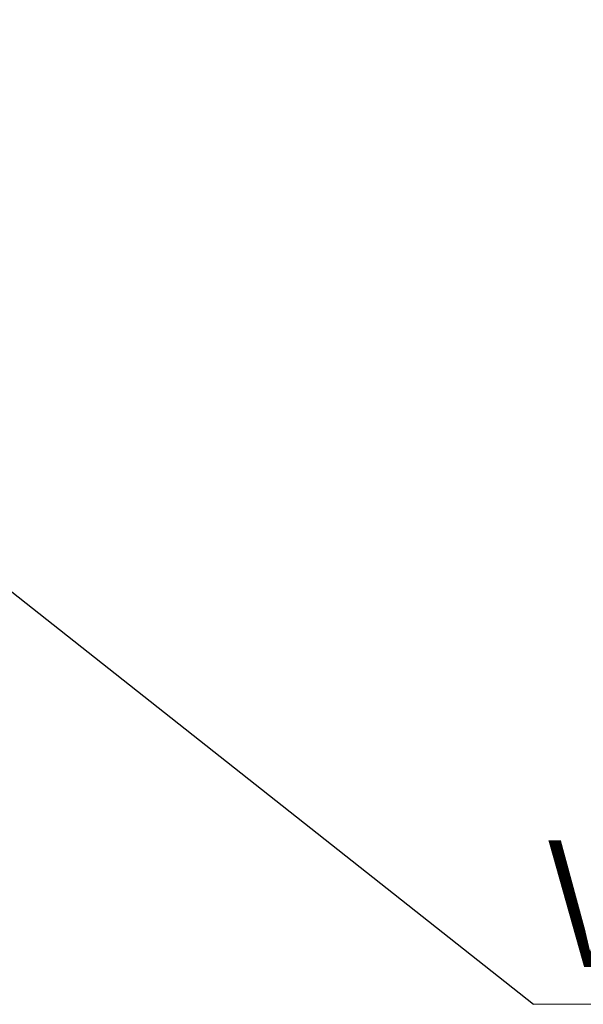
# Model space of a CAD drawing. Header units: millimetres. Extents: x 15 to 415, y 5 to 292.
# Tile 38 of 58: x 211 to 230, y 232 to 264. Entities that reach past the tile are written whole.
import ezdxf

# ---------------------------------------------------------------- set-up
doc = ezdxf.new("R2010")
doc.units = ezdxf.units.MM
doc.styles.add('SLDTEXTSTYLE0', font='TXT', dxfattribs={"width": 0.75})
doc.dimstyles.new('SLDDIMSTYLE6', dxfattribs={"dimtxt": 0.18, "dimasz": 1.016, "dimexe": 0, "dimexo": 0.0625, "dimgap": 0, "dimtad": 0, "dimtih": 1, "dimtoh": 1, "dimdec": 0, "dimrnd": 1e-09, "dimzin": 0, "dimdsep": 46, "dimtxsty": 'Standard', "dimblk1": 'DOT', "dimblk2": 'DOT', "dimsah": 1, "dimcen": 0.09, "dimadec": 0, "dimazin": 0, "dimtfac": 1.016, "dimtdec": 0, "dimtofl": 0, "dimtmove": 0, "dimatfit": 3, "dimldrblk": 'DOT', "dimfxl": 1, "dimfrac": 2, "dimtolj": 1, "dimtzin": 0, "dimarcsym": 0})

# ---------------------------------------------------------------- blocks, each defined once
blk = doc.blocks.new('SW_NOTE_0_8')
at = {"color": 0, "linetype": 'Continuous', "lineweight": 0}
blk.add_line((60.129, 0), (0, 0), dxfattribs=at)
at = {"color": 0, "linetype": 'Continuous', "lineweight": 0, "insert": (0.465, 5.333), "char_height": 4.11574, "attachment_point": 1, "style": 'SLDTEXTSTYLE0'}
blk.add_mtext('Vent - Do not obstruct', dxfattribs=at)
blk = doc.blocks.new('_Dot')
at = {"color": 0, "linetype": 'ByBlock', "lineweight": -2}
blk.add_line((-0.5, 0), (-1, 0), dxfattribs=at)
at = {"color": 0, "linetype": 'ByBlock', "const_width": 0.5}
blk.add_lwpolyline([(-0.25, 0, 1), (0.25, 0, 1)], format="xyb", close=True, dxfattribs=at)

msp = doc.modelspace()

# ---------------------------------------------------------------- block references
at = {"color": 7, "linetype": 'Continuous', "lineweight": 0}
msp.add_blockref('SW_NOTE_0_8', (228.166667, 231.647816), dxfattribs=at)

# ---------------------------------------------------------------- leaders
msp.add_leader([(188.329137, 263.145867), (228.166667, 231.647816)], dimstyle='SLDDIMSTYLE6', dxfattribs=at)

doc.saveas('drawing.dxf')
